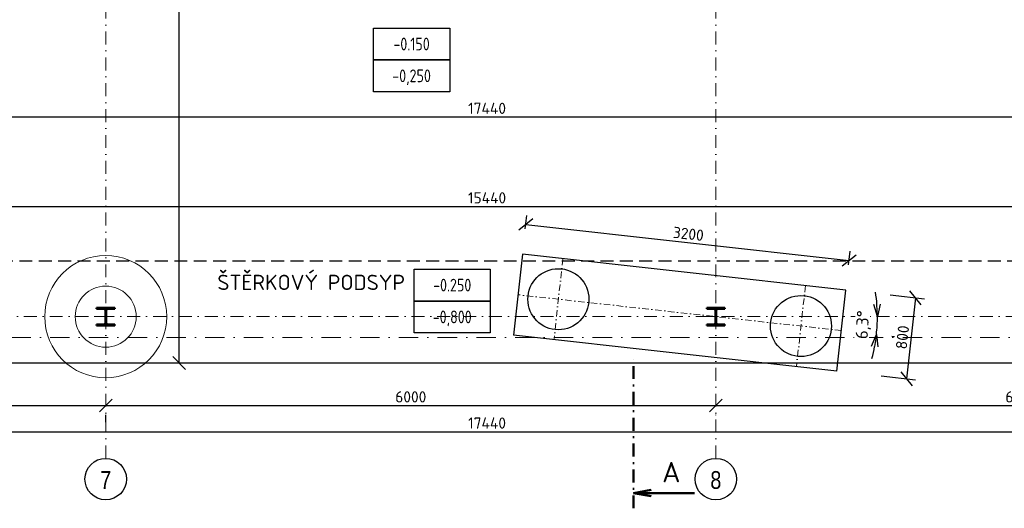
# Model space of a CAD drawing. Header units: millimetres. Extents: x -118752 to 407724, y -73278 to 155058.
# Tile 211 of 256: x 217911 to 227594, y -50364 to -45565. Entities that reach past the tile are written whole.
import ezdxf
from ezdxf.enums import TextEntityAlignment as Align

# ---------------------------------------------------------------- set-up
doc = ezdxf.new("R2010")
doc.units = ezdxf.units.MM
doc.header["$LTSCALE"] = 10
doc.linetypes.add('DASHDOT', pattern=[25.4, 12.7, -6.35, 0, -6.35])
doc.linetypes.add('DASHED', pattern=[19.05, 12.7, -6.35])
for name, color, linetype, lineweight in [('CKKOTY', 3, 'Continuous', 25), ('CKKOTY_VYS', 3, 'Continuous', 25), ('CKPOPIS_POHLED', 3, 'Continuous', 25), ('CKRASTR', 7, 'DASHDOT', 15), ('CKRASTR_POPIS', 3, 'Continuous', 25), ('CKREZY_OZNACENI', 4, 'DASHDOT', 50), ('CKSTENY_PODROVINOU', 7, 'Continuous', 25), ('CKTEXTY_MALE', 3, 'Continuous', 18), ('CSPROFILY_OSY', 1, 'DASHDOT', 18), ('CSPROFILY_REZY', 4, 'Continuous', 50), ('zaklady tence', 2, 'Continuous', 15)]:
    doc.layers.add(name, color=color, linetype=linetype, lineweight=lineweight)
doc.layers.add('PILOTY', color=2, linetype='Continuous')
doc.styles.add('Arial', font='arial.ttf', dxfattribs={"width": 0.8})
doc.styles.get("Standard").update_dxf_attribs({"font": 'isocpeur.ttf'})
doc.dimstyles.new('CADKON', dxfattribs={"dimscale": 50, "dimtxt": 2.2, "dimasz": 2.5, "dimexe": 1.8, "dimexo": 5, "dimgap": 0.6, "dimtad": 1, "dimrnd": 1, "dimtxsty": 'Standard', "dimblk1": 'OBLIQUE', "dimblk2": 'OBLIQUE', "dimsah": 1, "dimcen": 2.5, "dimadec": 1, "dimazin": 2, "dimtfac": 1, "dimtdec": 4, "dimtix": 1, "dimtmove": 2, "dimatfit": 3, "dimldrblk": 'OPEN30', "dimfxl": 5, "dimfxlon": 1, "dimtolj": 1, "dimarcsym": 0})
doc.dimstyles.new('CADKON$2', dxfattribs={"dimscale": 100, "dimtxt": 2.5, "dimasz": 2.5, "dimexe": 1.8, "dimexo": 5, "dimgap": 0.6, "dimtad": 1, "dimrnd": 1, "dimtxsty": 'Standard', "dimblk1": 'OPEN30', "dimblk2": 'OPEN30', "dimsah": 1, "dimcen": 2.5, "dimadec": 1, "dimazin": 2, "dimtfac": 1, "dimtdec": 4, "dimtix": 1, "dimtmove": 0, "dimatfit": 3, "dimldrblk": 'OPEN30', "dimfxl": 5, "dimfxlon": 1, "dimtfill": 1, "dimtolj": 1, "dimarcsym": 0})

# ---------------------------------------------------------------- blocks, each defined once
blk = doc.blocks.new('CK_S_EXT_HEAHEA180')
for p, q in [((-90, 85.5), (90, 85.5)), ((-90, 85.5), (-90, 76)), ((-90, 76), (-18, 76)), ((-3, -61), (-3, 61)), ((3, -61), (3, 61)), ((90, 76), (18, 76)), ((90, 85.5), (90, 76)), ((-90, -85.5), (-90, -76)), ((-90, -76), (-18, -76)), ((-90, -85.5), (90, -85.5)), ((90, -76), (18, -76)), ((90, -85.5), (90, -76))]:
    blk.add_line(p, q)
for centre, start, end in [((-18, 61), 0, 90), ((18, 61), 90, 180), ((-18, -61), 270, 0), ((18, -61), 180, 270)]:
    blk.add_arc(centre, 15, start, end)
blk = doc.blocks.new('AB2DFOUND_FOOT')
blk.add_lwpolyline([(-3, -2.5), (-3, 0), (3, 0), (3, -2.5), (-3, -2.5)])
blk = doc.blocks.new('AB2DFOUND_HEAD')
blk.add_lwpolyline([(-3, 0), (-3, 2.5), (3, 2.5), (3, 0), (-3, 0)])
blk = doc.blocks.new('_OBLIQUE')
at = {"color": 0, "linetype": 'ByBlock'}
blk.add_line((-0.5, -0.5), (0.5, 0.5), dxfattribs=at)
blk = doc.blocks.new('*D9660')
at = {"layer": 'CKKOTY', "color": 0, "lineweight": -2}
for p, q in [((213786.7, -49361.9), (213786.7, -49701.9)), ((231226.7, -49361.9), (231226.7, -49701.9)), ((213786.7, -49611.9), (231226.7, -49611.9))]:
    blk.add_line(p, q, dxfattribs=at)
at = {"layer": 'Defpoints', "color": 0}
for p in [(213786.7, -48937.1), (231226.7, -48937.1), (231226.7, -49611.9)]:
    blk.add_point(p, dxfattribs=at)
at = {"layer": 'CKKOTY', "color": 0, "lineweight": -2, "xscale": 125, "yscale": 125, "zscale": 125, "rotation": 180}
blk.add_blockref('_OBLIQUE', (213786.7, -49611.9), dxfattribs=at)
at = {"layer": 'CKKOTY', "color": 0, "lineweight": -2, "xscale": 125, "yscale": 125, "zscale": 125}
blk.add_blockref('_OBLIQUE', (231226.7, -49611.9), dxfattribs=at)
at = {"layer": 'CKKOTY', "color": 0, "insert": (222506.7, -49526.9), "char_height": 110, "attachment_point": 5}
blk.add_mtext('\\A1;17440', dxfattribs=at)
blk = doc.blocks.new('_Open30')
at = {"color": 0, "lineweight": -2}
for p, q in [((-1, 0.268), (0, 0)), ((0, 0), (-1, -0.268)), ((0, 0), (-1, 0))]:
    blk.add_line(p, q, dxfattribs=at)
blk = doc.blocks.new('*D9679')
at = {"layer": 'CKKOTY', "color": 0, "lineweight": -2}
for p, q in [((231226.7, -46270), (231226.7, -46610)), ((213786.7, -46457.6), (213786.7, -46610)), ((213786.7, -46520), (231226.7, -46520))]:
    blk.add_line(p, q, dxfattribs=at)
at = {"layer": 'Defpoints', "color": 0}
for p in [(231226.7, -45976.2), (213786.7, -46207.6), (231226.7, -46520)]:
    blk.add_point(p, dxfattribs=at)
at = {"layer": 'CKKOTY', "color": 0, "lineweight": -2, "xscale": 125, "yscale": 125, "zscale": 125, "rotation": 180}
blk.add_blockref('_OBLIQUE', (213786.7, -46520), dxfattribs=at)
at = {"layer": 'CKKOTY', "color": 0, "lineweight": -2, "xscale": 125, "yscale": 125, "zscale": 125}
blk.add_blockref('_OBLIQUE', (231226.7, -46520), dxfattribs=at)
at = {"layer": 'CKKOTY', "color": 0, "insert": (222506.7, -46435), "char_height": 110, "attachment_point": 5}
blk.add_mtext('\\A1;17440', dxfattribs=at)
blk = doc.blocks.new('*D9680')
at = {"layer": 'CKKOTY', "color": 0, "lineweight": -2}
for p, q in [((219728.7, -38631.6), (219388.7, -38631.6)), ((219478.7, -48937.1), (219478.7, -38631.6)), ((219728.7, -48937.1), (219388.7, -48937.1))]:
    blk.add_line(p, q, dxfattribs=at)
at = {"layer": 'Defpoints', "color": 0}
for p in [(219478.7, -38631.6), (220178.5, -38631.6), (220178.5, -48937.1)]:
    blk.add_point(p, dxfattribs=at)
at = {"layer": 'CKKOTY', "color": 0, "lineweight": -2, "xscale": 125, "yscale": 125, "zscale": 125}
for p, rotation in [((219478.7, -38631.6), 90), ((219478.7, -48937.1), 270)]:
    blk.add_blockref('_OBLIQUE', p, dxfattribs=dict(at, rotation=rotation))
at = {"layer": 'CKKOTY', "color": 0, "insert": (219393.7, -43784.3), "char_height": 110, "attachment_point": 5, "rotation": 90}
blk.add_mtext('\\A1;10305', dxfattribs=at)
blk = doc.blocks.new('*D9682')
at = {"layer": 'CKKOTY', "color": 0, "lineweight": -2}
for p, q in [((214786.7, -47583.3), (214786.7, -47309.5)), ((230226.7, -47649.5), (230226.7, -47309.5)), ((214786.7, -47399.5), (230226.7, -47399.5))]:
    blk.add_line(p, q, dxfattribs=at)
at = {"layer": 'Defpoints', "color": 0}
for p in [(230226.7, -47399.5), (214786.7, -47833.3), (230226.7, -47937.1)]:
    blk.add_point(p, dxfattribs=at)
at = {"layer": 'CKKOTY', "color": 0, "lineweight": -2, "xscale": 125, "yscale": 125, "zscale": 125, "rotation": 180}
blk.add_blockref('_OBLIQUE', (214786.7, -47399.5), dxfattribs=at)
at = {"layer": 'CKKOTY', "color": 0, "lineweight": -2, "xscale": 125, "yscale": 125, "zscale": 125}
blk.add_blockref('_OBLIQUE', (230226.7, -47399.5), dxfattribs=at)
at = {"layer": 'CKKOTY', "color": 0, "insert": (222506.7, -47314.5), "char_height": 110, "attachment_point": 5}
blk.add_mtext('\\A1;15440', dxfattribs=at)
blk = doc.blocks.new('*D10413')
at = {"layer": 'CKKOTY', "color": 0, "lineweight": -2}
for p, q in [((218756.7, -49355), (224756.7, -49355)), ((218756.7, -49518.8), (218756.7, -49445)), ((224756.7, -49450.6), (224756.7, -49445))]:
    blk.add_line(p, q, dxfattribs=at)
at = {"layer": 'Defpoints', "color": 0}
for p in [(218756.7, -49268.8), (224756.7, -49200.6), (224756.7, -49355)]:
    blk.add_point(p, dxfattribs=at)
at = {"layer": 'CKKOTY', "color": 0, "lineweight": -2, "xscale": 125, "yscale": 125, "zscale": 125, "rotation": 180}
blk.add_blockref('_OBLIQUE', (218756.7, -49355), dxfattribs=at)
at = {"layer": 'CKKOTY', "color": 0, "lineweight": -2, "xscale": 125, "yscale": 125, "zscale": 125}
blk.add_blockref('_OBLIQUE', (224756.7, -49355), dxfattribs=at)
at = {"layer": 'CKKOTY', "color": 0, "insert": (221756.7, -49270), "char_height": 110, "attachment_point": 5}
blk.add_mtext('\\A1;6000', dxfattribs=at)
blk = doc.blocks.new('*D10415')
at = {"layer": 'CKKOTY', "color": 0, "lineweight": -2}
for p, q in [((214256.7, -49187.1), (214256.7, -49445)), ((214256.7, -49355), (218756.7, -49355)), ((218756.7, -49518.8), (218756.7, -49445))]:
    blk.add_line(p, q, dxfattribs=at)
at = {"layer": 'Defpoints', "color": 0}
for p in [(214256.7, -48937.1), (218756.7, -49268.8), (218756.7, -49355)]:
    blk.add_point(p, dxfattribs=at)
at = {"layer": 'CKKOTY', "color": 0, "lineweight": -2, "xscale": 125, "yscale": 125, "zscale": 125, "rotation": 180}
blk.add_blockref('_OBLIQUE', (214256.7, -49355), dxfattribs=at)
at = {"layer": 'CKKOTY', "color": 0, "lineweight": -2, "xscale": 125, "yscale": 125, "zscale": 125}
blk.add_blockref('_OBLIQUE', (218756.7, -49355), dxfattribs=at)
at = {"layer": 'CKKOTY', "color": 0, "insert": (216506.7, -49270), "char_height": 110, "attachment_point": 5}
blk.add_mtext('\\A1;4500', dxfattribs=at)
blk = doc.blocks.new('*D10417')
at = {"layer": 'CKKOTY', "color": 0, "lineweight": -2}
for p, q in [((224756.7, -49355), (230756.7, -49355)), ((224756.7, -49450.6), (224756.7, -49445)), ((230756.7, -49492.6), (230756.7, -49445))]:
    blk.add_line(p, q, dxfattribs=at)
at = {"layer": 'Defpoints', "color": 0}
for p in [(224756.7, -49200.6), (230756.7, -49242.6), (230756.7, -49355)]:
    blk.add_point(p, dxfattribs=at)
at = {"layer": 'CKKOTY', "color": 0, "lineweight": -2, "xscale": 125, "yscale": 125, "zscale": 125, "rotation": 180}
blk.add_blockref('_OBLIQUE', (224756.7, -49355), dxfattribs=at)
at = {"layer": 'CKKOTY', "color": 0, "lineweight": -2, "xscale": 125, "yscale": 125, "zscale": 125}
blk.add_blockref('_OBLIQUE', (230756.7, -49355), dxfattribs=at)
at = {"layer": 'CKKOTY', "color": 0, "insert": (227756.7, -49270), "char_height": 110, "attachment_point": 5}
blk.add_mtext('\\A1;6000', dxfattribs=at)
blk = doc.blocks.new('*D10454')
at = {"layer": 'CKKOTY', "color": 0, "lineweight": -2}
blk.add_line((226488.3, -48673), (226514.8, -48675.9), dxfattribs=at)
for start, end in [(4.3284, 8.6568), (353.69088, 0), (345.03408, 349.36248)]:
    blk.add_arc((224756.7, -48481.6), 1588.8, start, end, dxfattribs=at)
at = {"layer": 'Defpoints', "color": 0}
for p in [(222810.7, -48266.4), (210583, -48481.6), (231756.7, -48481.6), (225991.3, -48618.1)]:
    blk.add_point(p, dxfattribs=at)
at = {"layer": 'CKKOTY', "color": 0, "lineweight": -2, "xscale": 120, "yscale": 120, "zscale": 120}
for p, rotation in [((226345.5, -48481.6), 272.1642009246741), ((226335.9, -48656.2), 81.52668277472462)]:
    blk.add_blockref('_Open30', p, dxfattribs=dict(at, rotation=rotation))
at = {"layer": 'CKKOTY', "color": 0, "insert": (226211.3, -48561.7), "char_height": 120, "attachment_point": 5, "rotation": 86.84544, "bg_fill": 3, "box_fill_scale": 1.1, "bg_fill_color": 256, "bg_fill_true_color": 13158600, "bg_fill_transparency": 0}
blk.add_mtext('\\A1;6,3%%d', dxfattribs=at)
at = {"layer": 'Defpoints', "color": 0}
blk.add_point((226341.3, -48598.1), dxfattribs=at)
blk = doc.blocks.new('*D10455')
at = {"layer": 'CKKOTY', "color": 0}
for p, q in [((222882.1, -47620.3), (222896.8, -47487.5)), ((222886.9, -47577), (226067.5, -47928.6)), ((226062.7, -47972), (226077.4, -47839.2))]:
    blk.add_line(p, q, dxfattribs=at)
at = {"layer": 'Defpoints', "color": 0}
for p in [(222854.6, -47868.8), (226067.5, -47928.6), (226035.3, -48220.5)]:
    blk.add_point(p, dxfattribs=at)
at = {"layer": 'CKKOTY', "color": 0, "xscale": 125, "yscale": 125, "zscale": 125}
for p, rotation in [((222886.9, -47577), 173.6908836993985), ((226067.5, -47928.6), 353.6908836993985)]:
    blk.add_blockref('_OBLIQUE', p, dxfattribs=dict(at, rotation=rotation))
at = {"layer": 'CKKOTY', "color": 0, "insert": (224486.6, -47668.3), "char_height": 110, "attachment_point": 5, "rotation": 353.69088}
blk.add_mtext('\\A1;3200', dxfattribs=at)
blk = doc.blocks.new('*D10456')
at = {"layer": 'CKKOTY', "color": 0}
for p, q in [((226471.7, -48268.7), (226809.7, -48306.1)), ((226720.2, -48296.2), (226632.3, -49091.4)), ((226383.8, -49063.9), (226721.8, -49101.3))]:
    blk.add_line(p, q, dxfattribs=at)
at = {"layer": 'Defpoints', "color": 0}
for p in [(226035.3, -48220.5), (225947.4, -49015.6), (226632.3, -49091.4)]:
    blk.add_point(p, dxfattribs=at)
at = {"layer": 'CKKOTY', "color": 0, "xscale": 125, "yscale": 125, "zscale": 125}
for p, rotation in [((226720.2, -48296.2), 83.69088369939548), ((226632.3, -49091.4), 263.6908836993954)]:
    blk.add_blockref('_OBLIQUE', p, dxfattribs=dict(at, rotation=rotation))
at = {"layer": 'CKKOTY', "color": 0, "insert": (226591.8, -48684.5), "char_height": 110, "attachment_point": 5, "rotation": 83.69088}
blk.add_mtext('\\A1;800', dxfattribs=at)

msp = doc.modelspace()

# ---------------------------------------------------------------- linework, layer by layer
at = {"layer": 'CKRASTR'}
for p, q in [((224756.708, -49873.791), (224756.708, -15481.562)), ((218756.708, -49873.791), (218756.708, -35981.562)), ((210583.04, -48481.562), (231756.708, -48481.562))]:
    msp.add_line(p, q, dxfattribs=at)
at = {"layer": 'CKRASTR', "ltscale": 0.5}
for p, q in [((223252.222, -47912.786), (223164.308, -48707.941)), ((225637.687, -48176.528), (225549.773, -48971.683)), ((225991.307, -48618.062), (222810.688, -48266.406))]:
    msp.add_line(p, q, dxfattribs=at)
at = {"layer": 'CKRASTR_POPIS'}
for centre in [(218756.708, -50077.714), (224756.708, -50077.714)]:
    msp.add_circle(centre, 203.923, dxfattribs=at)
at = {"layer": 'CKREZY_OZNACENI'}
msp.add_line((223948.376, -50364.25), (223948.376, -48864.25), dxfattribs=at)
msp.add_line((223948.376, -50364.25), (223948.376, -48864.25), dxfattribs=at)
at = {"layer": 'CKREZY_OZNACENI', "linetype": 'Continuous'}
for q in [(224120.717, -50183.861), (224120.717, -50183.861), (224548.376, -50214.25), (224120.717, -50244.638), (224548.376, -50214.25), (224120.717, -50244.638)]:
    msp.add_line((223948.376, -50214.25), q, dxfattribs=at)
at = {"layer": 'CKSTENY_PODROVINOU'}
msp.add_lwpolyline([(231226.947, -38631.562), (231226.708, -48937.062), (213786.708, -48937.062), (213786.708, -38631.562)], dxfattribs=at)
at = {"layer": 'CKSTENY_PODROVINOU', "linetype": 'DASHED'}
msp.add_lwpolyline([(230226.708, -38681.562), (230226.708, -47937.062), (214786.708, -47937.062), (214786.708, -38631.562)], dxfattribs=at)
at = {"layer": 'CSPROFILY_OSY'}
for p, q in [((218756.708, -48577.062), (218756.708, -48386.062)), ((224756.708, -48577.062), (224756.708, -48386.062)), ((218656.708, -48481.562), (218856.708, -48481.562)), ((224656.708, -48481.562), (224856.708, -48481.562))]:
    msp.add_line(p, q, dxfattribs=at)
at = {"layer": 'PILOTY'}
for p, q in [((222854.645, -47868.829), (222766.731, -48663.984)), ((226035.264, -48220.485), (222854.645, -47868.829)), ((225947.35, -49015.64), (226035.264, -48220.485)), ((225947.35, -49015.64), (222766.731, -48663.984))]:
    msp.add_line(p, q, dxfattribs=at)
for centre in [(223208.265, -48310.363), (225593.73, -48574.105)]:
    msp.add_circle(centre, 300, dxfattribs=at)
at = {"layer": 'zaklady tence', "linetype": 'DASHDOT', "ltscale": 1.5}
msp.add_lwpolyline([(230976.947, -38631.562), (230976.708, -48687.062), (214036.708, -48687.062), (214036.708, -38631.562)], dxfattribs=at)
at = {"layer": 'zaklady tence'}
for radius in [600, 300]:
    msp.add_circle((218756.708, -48481.562), radius, dxfattribs=at)

# ---------------------------------------------------------------- block references
at = {"layer": 'CKKOTY_VYS'}
ref = msp.add_blockref('AB2DFOUND_HEAD', (221764.5, -45959.5), dxfattribs=dict(at, xscale=125, yscale=125, zscale=125))
ref.add_attrib('HEIGHT', '-0.150', dxfattribs={"height": 125, "width": 0.8}).set_placement((221764.5, -45803.25), align=Align.MIDDLE_CENTER)
ref = msp.add_blockref('AB2DFOUND_FOOT', (221764.5, -45959.5), dxfattribs=dict(at, xscale=125, yscale=125, zscale=125))
ref.add_attrib('HEIGHT', '-0,250', dxfattribs={"height": 125, "width": 0.8}).set_placement((221764.5, -46115.75), align=Align.MIDDLE_CENTER)
ref = msp.add_blockref('AB2DFOUND_HEAD', (222164, -48328), dxfattribs=dict(at, xscale=125, yscale=125, zscale=125))
ref.add_attrib('HEIGHT', '-0.250', dxfattribs={"height": 125, "width": 0.8}).set_placement((222164, -48171.75), align=Align.MIDDLE_CENTER)
ref = msp.add_blockref('AB2DFOUND_FOOT', (222164, -48328), dxfattribs=dict(at, xscale=125, yscale=125, zscale=125))
ref.add_attrib('HEIGHT', '-0,800', dxfattribs={"height": 125, "width": 0.8}).set_placement((222164, -48484.25), align=Align.MIDDLE_CENTER)
at = {"layer": 'CSPROFILY_REZY'}
for p in [(218756.708, -48481.562), (224756.708, -48481.562)]:
    msp.add_blockref('CK_S_EXT_HEAHEA180', p, dxfattribs=at)

# ---------------------------------------------------------------- texts
at = {"layer": 'CKPOPIS_POHLED'}
msp.add_text('A', height=200, dxfattribs=at).set_placement((224318.473, -50008.811), align=Align.MIDDLE_CENTER)
at = {"layer": 'CKRASTR_POPIS', "style": 'Arial', "width": 0.8}
for s, p in [('7', (218756.708, -50086.171)), ('8', (224756.708, -50086.171))]:
    msp.add_text(s, height=175, dxfattribs=at).set_placement(p, align=Align.MIDDLE)
at = {"layer": 'CKTEXTY_MALE', "insert": (219854.5, -48070), "char_height": 150, "width": 5504.73491, "attachment_point": 1}
msp.add_mtext('ŠTĚRKOVÝ PODSYP ', dxfattribs=at)

# ---------------------------------------------------------------- dimensions: what is measured, and where the dimension line sits
at = {"layer": 'CKKOTY'}
dim = msp.add_linear_dim(base=(219478.741, -38631.562), p1=(220178.523, -48937.062), p2=(220178.523, -38631.562), angle=90, dimstyle='CADKON', dxfattribs=at)
dim.commit()
dim.dimension.update_dxf_attribs({"geometry": '*D9680', "text_midpoint": (219393.741, -43784.312)})
for base, p1, p2, picture, middle in [((231226.708, -46520), (213786.708, -46207.556), (231226.708, -45976.163), '*D9679', (222506.708, -46435)), ((231226.708, -49611.921), (213786.708, -48937.062), (231226.708, -48937.062), '*D9660', (222506.708, -49526.921))]:
    dim = msp.add_linear_dim(base=base, p1=p1, p2=p2, dimstyle='CADKON', dxfattribs=at)
    dim.commit()
    dim.dimension.update_dxf_attribs({"geometry": picture, "text_midpoint": middle})
for base, p1, p2, picture, middle in [((230226.708, -47399.5), (214786.708, -47833.341), (230226.708, -47937.062), '*D9682', (222506.708, -47314.5)), ((218756.708, -49355), (214256.708, -48937.062), (218756.708, -49268.847), '*D10415', (216506.708, -49270)), ((224756.708, -49355), (218756.708, -49268.847), (224756.708, -49200.577), '*D10413', (221756.708, -49270)), ((230756.708, -49355), (224756.708, -49200.577), (230756.708, -49242.589), '*D10417', (227756.708, -49270))]:
    dim = msp.add_linear_dim(base=base, p1=p1, p2=p2, dimstyle='CADKON', override={"dimtmove": 2}, dxfattribs=at)
    dim.commit()
    dim.dimension.update_dxf_attribs({"geometry": picture, "text_midpoint": middle})

# ---------------------------------------------------------------- next in the draw order: dimensions: what is measured, and where the dimension line sits
dim = msp.add_angular_dim_2l(base=(226341.267, -48598.094), line1=((225991.307, -48618.062), (222810.688, -48266.406)), line2=((210583.04, -48481.562), (231756.708, -48481.562)), dimstyle='CADKON$2', override={"dimtxt": 1.2, "dimasz": 1.2}, dxfattribs=at)
dim.commit()
dim.dimension.update_dxf_attribs({"geometry": '*D10454', "text_midpoint": (226343.138, -48568.995), "dimtype": 162})

# ---------------------------------------------------------------- next in the draw order: dimensions: what is measured, and where the dimension line sits
for p1, p2, distance, picture, middle in [((222854.645, -47868.829), (226035.264, -48220.485), 293.636, '*D10455', (224486.564, -47668.314)), ((226035.264, -48220.485), (225947.35, -49015.64), 689.127, '*D10456', (226591.775, -48684.451))]:
    dim = msp.add_aligned_dim(p1=p1, p2=p2, distance=distance, dimstyle='CADKON', dxfattribs=at)
    dim.commit()
    dim.dimension.update_dxf_attribs({"geometry": picture, "text_midpoint": middle})

doc.saveas('drawing.dxf')
